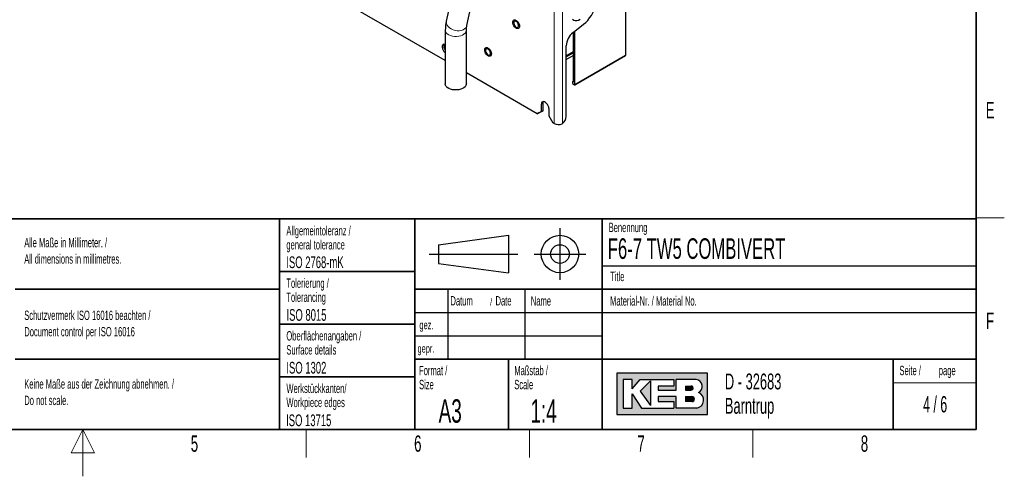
# Paper-space layout 'Blatt4' of a CAD drawing. Header units: millimetres. Extents: x 5 to 418, y 2 to 292.
# Tile 52 of 65: x 203 to 414, y 2 to 100. Entities that reach past the tile are written whole.
import ezdxf

# ---------------------------------------------------------------- set-up
doc = ezdxf.new("R2010")
doc.units = ezdxf.units.MM
doc.layers.add('SLD-0', color=7, linetype='Continuous')
doc.styles.add('SLDTEXTSTYLE0', font='TXT', dxfattribs={"width": 0.7})
doc.styles.add('SLDTEXTSTYLE1', font='TXT', dxfattribs={"width": 0.605})
doc.styles.add('SLDTEXTSTYLE2', font='TXT', dxfattribs={"width": 0.563})

psp = doc.layouts.new('Blatt4')

# ---------------------------------------------------------------- hatches: boundary and pattern name
at = {"linetype": 'Continuous'}
h = psp.add_hatch(color=7, dxfattribs=at)
h.paths.add_polyline_path([(331.1423676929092, 15.18257760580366), (350.5207896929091, 15.18257760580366), (350.5207896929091, 24.04128480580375), (331.1423676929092, 24.04128480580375)], flags=0)
edge = h.paths.add_edge_path(flags=0)
edge.add_arc((347.9991875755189, 18.26988521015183), 1.720915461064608, -81.72003226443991, 70.17096003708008, ccw=False)
edge.add_line((348.2470169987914, 16.56690822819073), (348.2293995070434, 16.56675060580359))
edge.add_line((348.2293995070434, 16.56675060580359), (343.8767592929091, 16.56675060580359))
edge.add_line((343.8767592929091, 16.56675060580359), (343.8767592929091, 19.05826200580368))
edge.add_line((343.8767592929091, 19.05826200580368), (340.0010748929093, 19.05826200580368))
edge.add_line((340.0010748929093, 19.05826200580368), (340.0010748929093, 17.95092360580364))
edge.add_line((340.0010748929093, 17.95092360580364), (343.3230900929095, 17.95092360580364))
edge.add_line((343.3230900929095, 17.95092360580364), (343.3230900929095, 16.56675060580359))
edge.add_line((343.3230900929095, 16.56675060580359), (336.4022250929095, 16.56675060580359))
edge.add_line((336.4022250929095, 16.56675060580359), (334.4643828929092, 19.61193120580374))
edge.add_line((334.4643828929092, 19.61193120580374), (334.4643828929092, 16.56675060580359))
edge.add_line((334.4643828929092, 16.56675060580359), (332.5265406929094, 16.56675060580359))
edge.add_line((332.5265406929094, 16.56675060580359), (332.5265406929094, 22.65711180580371))
edge.add_line((332.5265406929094, 22.65711180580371), (334.4643828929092, 22.65711180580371))
edge.add_line((334.4643828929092, 22.65711180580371), (334.4643828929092, 20.71926960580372))
edge.add_line((334.4643828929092, 20.71926960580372), (336.1253904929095, 22.65711180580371))
edge.add_line((336.1253904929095, 22.65711180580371), (343.3230900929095, 22.65711180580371))
edge.add_line((343.3230900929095, 22.65711180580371), (343.3230900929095, 21.27293880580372))
edge.add_line((343.3230900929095, 21.27293880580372), (340.0010748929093, 21.27293880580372))
edge.add_line((340.0010748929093, 21.27293880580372), (340.0010748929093, 20.44243500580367))
edge.add_line((340.0010748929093, 20.44243500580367), (343.8767592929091, 20.44243500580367))
edge.add_line((343.8767592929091, 20.44243500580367), (343.8767592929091, 22.65711180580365))
edge.add_line((343.8767592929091, 22.65711180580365), (348.1497422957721, 22.65711180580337))
edge.add_line((348.1497422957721, 22.65711180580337), (348.151741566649, 22.65711180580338))
edge.add_line((348.151741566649, 22.65711180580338), (348.1521661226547, 22.65713246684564))
edge.add_arc((347.9523797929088, 21.20834406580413), 1.462498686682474, -64.4589412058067, 82.1484933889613, ccw=False)
psp.add_hatch(color=7, dxfattribs=at).paths.add_polyline_path([(338.3400672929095, 17.12041980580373), (338.3400672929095, 22.38027720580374), (336.1253904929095, 20.16560040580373)], flags=0)
h = psp.add_hatch(color=7, dxfattribs=at)
edge = h.paths.add_edge_path(flags=0)
edge.add_line((345.8146014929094, 20.44243500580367), (346.974194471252, 20.44243500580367))
edge.add_arc((347.0534490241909, 20.85768690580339), 0.4227474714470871, 259.1945394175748, 460.8054605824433)
edge.add_line((346.9741944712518, 21.27293880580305), (345.8146014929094, 21.27293880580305))
edge.add_line((345.8146014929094, 21.27293880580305), (345.8146014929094, 20.44243500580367))
h = psp.add_hatch(color=7, dxfattribs=at)
edge = h.paths.add_edge_path(flags=0)
edge.add_line((345.8146014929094, 17.95092360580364), (347.1991847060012, 17.95092360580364))
edge.add_arc((347.1991847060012, 18.50459280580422), 0.5536692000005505, 270.0000000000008, 450.0000000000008)
edge.add_line((347.1991847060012, 19.05826200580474), (347.1703327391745, 19.05826200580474))
edge.add_line((347.1703327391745, 19.05826200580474), (345.8146014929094, 19.05826200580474))
edge.add_line((345.8146014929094, 19.05826200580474), (345.8146014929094, 17.95092360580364))

# ---------------------------------------------------------------- linework, layer by layer
at = {"color": 7, "linetype": 'Continuous', "lineweight": 18}
for p, q in [((317.7672695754, 77.3833456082), (317.7672695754, 199.8644673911)), ((319.5350365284, 77.3884618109), (319.5350365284, 199.8593511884)), ((333.0438930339, 91.9847712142), (333.0438930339, 111.2413624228)), ((322.1866869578, 85.717075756), (333.0438930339, 91.9847712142)), ((315.0272307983, 81.516826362), (315.3807841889, 81.72092839))]:
    psp.add_line(p, q, dxfattribs=at)
at = {"color": 7, "linetype": 'Continuous', "lineweight": 25}
for p, q in [((333.0789755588, 92.0348984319), (333.0789755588, 111.2914896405)), ((294.4808428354, 90.8263136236), (263.9790571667, 108.4346196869)), ((295.8794920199, 104.6307079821), (294.6893245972, 99.285742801)), ((299.081748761, 98.307678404), (299.9645840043, 102.2724345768)), ((294.4808428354, 97.3099518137), (294.4808428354, 85.8538783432)), ((298.9808428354, 85.8538783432), (298.9808428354, 97.3099518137)), ((321.7913291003, 96.8463202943), (324.0380628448, 98.6008027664)), ((321.8330797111, 96.8789234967), (321.8330797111, 86.227365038)), ((322.1866869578, 85.717075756), (322.1866869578, 97.1550566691)), ((320.3305316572, 78.863251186), (320.3305316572, 93.9926805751)), ((321.8330797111, 92.7177032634), (320.3305316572, 91.8502958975)), ((320.3305316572, 91.6666657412), (321.8330797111, 92.5340731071)), ((320.3305316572, 91.1015028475), (321.8330797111, 91.9093772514)), ((322.1607799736, 85.6598217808), (333.0164702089, 91.9266421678)), ((314.1433473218, 79.4753913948), (298.9808428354, 88.2285189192)), ((321.8330797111, 86.4175196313), (321.6740345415, 86.3191798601)), ((321.6740345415, 86.3191798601), (321.6740345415, 85.9109094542)), ((321.6740345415, 86.3191798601), (321.8330797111, 86.227365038)), ((321.6740345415, 85.9109094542), (322.0982582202, 85.6660103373)), ((315.3807841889, 80.1899143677), (314.4969007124, 79.6794934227)), ((315.0272307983, 79.9858123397), (315.0272307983, 81.516826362)), ((315.0272307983, 79.9858123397), (315.3807841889, 80.1899143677)), ((315.3807841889, 80.1899143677), (315.3807841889, 81.72092839)), ((316.618221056, 80.5983672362), (316.618221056, 79.0673532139)), ((314.1433473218, 79.4753913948), (315.0272307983, 79.9858123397)), ((314.4969007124, 79.6794934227), (314.1433473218, 79.4753913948)), ((316.618221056, 79.0673532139), (317.5021045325, 77.5364221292)), ((317.7672695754, 77.3833456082), (317.5021045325, 77.5364221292)), ((319.4422176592, 77.3348777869), (319.5350365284, 77.3884618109))]:
    psp.add_line(p, q, dxfattribs=at)
at = {"color": 7, "linetype": 'Continuous', "lineweight": 25, "flags": 128}
for points in [[(324.0380628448, 98.6008027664), (324.4942831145, 98.9936669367), (324.9316076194, 99.4443293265), (325.3423145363, 99.944832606), (325.7191520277, 100.4863394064), (326.0554662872, 101.0592883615), (326.3453190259, 101.6535629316), (326.5835923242, 102.2586700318), (326.766078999, 102.8639253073), (326.8895568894, 103.4586417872), (326.9518457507, 104.0323185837), (326.9518457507, 104.5748263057), (326.8895568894, 105.0765859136), (326.766078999, 105.5287378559), (326.5835923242, 105.9232985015), (326.3453190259, 106.2533011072), (326.0554662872, 106.5129188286), (325.7191520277, 106.6975676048), (325.3423145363, 106.8039870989), (324.9316076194, 106.8302982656), (324.4942831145, 106.7760365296), (324.0380628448, 106.6421599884)], [(309.510548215, 97.8603863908), (309.3056681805, 98.0578318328), (309.1300988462, 98.3045747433), (308.999440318, 98.5786909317), (308.9253021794, 98.855823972), (308.9142719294, 99.1113493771), (308.9673296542, 99.3225625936), (309.079760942, 99.4706964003), (309.2415757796, 99.5425884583), (309.4383962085, 99.5318508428), (309.6527338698, 99.4394376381), (309.8655439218, 99.2735601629), (310.0579172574, 99.0489573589), (310.2127606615, 98.7855861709), (310.3163156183, 98.5068482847), (310.3593808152, 98.2375107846), (310.3381297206, 98.0015054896), (310.2544505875, 97.8198025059), (310.1157786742, 97.7085469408), (309.9344355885, 97.6776243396), (309.7265344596, 97.7297823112), (309.510548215, 97.8603863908)], [(309.6355415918, 98.000238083), (309.8169251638, 97.932460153), (309.9764312, 97.9467223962), (310.0948209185, 98.0413045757), (310.157814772, 98.2047986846), (310.157814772, 98.4174849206), (310.0948209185, 98.6537101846), (309.9764312, 98.8849822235), (309.8169251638, 99.0834062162), (309.6355415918, 99.2250493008), (309.4541580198, 99.2928272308), (309.2946519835, 99.2785649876), (309.176262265, 99.1839828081), (309.1132684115, 99.0204886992), (309.1132684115, 98.8078024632), (309.176262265, 98.5715771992), (309.2946519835, 98.3403051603), (309.4541580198, 98.1418811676), (309.6355415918, 98.000238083)], [(321.7048914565, 99.6715474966), (321.9642251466, 99.5087973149), (322.2655574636, 99.4253973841), (322.6002196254, 99.4237469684), (322.9585840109, 99.5038935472), (323.3303411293, 99.6635314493)], [(294.4808428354, 94.2845140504), (294.385405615, 94.3144967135), (294.1794453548, 94.3247792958), (294.0083273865, 94.252341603), (293.8859146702, 94.1030521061), (293.8221243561, 93.8890053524), (293.8221243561, 93.6275421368), (293.8859146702, 93.3398446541), (294.0083273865, 93.0492204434), (294.1794453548, 92.7792141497), (294.385405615, 92.5517000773), (294.4808428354, 92.4714932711)], [(303.489382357, 91.9483838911), (303.2855601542, 92.1487795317), (303.1119105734, 92.3974568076), (302.9838631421, 92.6723196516), (302.9127954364, 92.9489452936), (302.9050221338, 93.2027543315), (302.9612339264, 93.4111947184), (303.0764361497, 93.5557456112), (303.2403925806, 93.6235630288), (303.4385349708, 93.6086210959), (303.6532574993, 93.512247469), (303.8654811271, 93.3430053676), (304.0563488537, 93.1159326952), (304.2089012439, 92.8512058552), (304.3095833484, 92.5723469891), (304.3494491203, 92.3041339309), (304.3249563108, 92.0703985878), (304.2382812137, 91.8919093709), (304.0971252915, 91.7845258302), (303.9140308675, 91.7577894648), (303.7052666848, 91.8140759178), (303.489382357, 91.9483838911)], [(303.6251339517, 92.0797532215), (303.8065175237, 92.0119752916), (303.9660235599, 92.0262375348), (304.0844132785, 92.1208197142), (304.1474071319, 92.2843138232), (304.1474071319, 92.4970000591), (304.0844132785, 92.7332253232), (303.9660235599, 92.9644973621), (303.8065175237, 93.1629213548), (303.6251339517, 93.3045644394), (303.4437503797, 93.3723423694), (303.2842443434, 93.3580801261), (303.1658546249, 93.2634979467), (303.1028607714, 93.1000038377), (303.1028607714, 92.8873176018), (303.1658546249, 92.6510923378), (303.2842443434, 92.4198202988), (303.4437503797, 92.2213963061), (303.6251339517, 92.0797532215)], [(298.9808428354, 85.8538783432), (298.9743468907, 85.7552490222), (298.8940304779, 85.4965567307), (298.7251529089, 85.2524932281), (298.4746280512, 85.0330505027), (298.1527124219, 84.8472125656), (297.7725852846, 84.7025876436), (297.3498090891, 84.6050966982), (296.9016923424, 84.5587310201), (296.4465809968, 84.5653888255), (296.0031073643, 84.6247975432), (295.5894273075, 84.7345249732), (295.2224769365, 84.8900788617), (294.9172792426, 85.0850908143), (294.6863290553, 85.3115770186), (294.5390815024, 85.5602651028), (294.481564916, 85.8209737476), (294.4808428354, 85.8538783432)], [(316.618221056, 80.5983672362), (316.5859979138, 80.8757711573), (316.4919390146, 81.1679055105), (316.3436644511, 81.4511033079), (316.1531865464, 81.7024215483), (315.9359366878, 81.9014999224), (315.7095151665, 82.0322102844), (315.4922653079, 82.083963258), (315.3017874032, 82.0525661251), (315.1535128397, 81.9405624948), (315.0594539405, 81.757026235), (315.0272307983, 81.516826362)], [(315.3807841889, 81.72092839), (315.4130073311, 81.961128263), (315.4655410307, 82.0845966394)]]:
    psp.add_lwpolyline(points, dxfattribs=at)
at = {"color": 7, "linetype": 'Continuous', "lineweight": 18, "flags": 128}
for points in [[(299.081748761, 98.307678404), (299.0138402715, 98.1041192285), (298.8423160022, 97.834618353), (298.5906809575, 97.6045056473), (298.2692371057, 97.4232019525), (297.8911443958, 97.2981298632), (297.4718819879, 97.2344098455), (297.0286145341, 97.2346506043), (296.5794894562, 97.298842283), (296.1428939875, 97.4243568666), (295.7367023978, 97.6060557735), (295.3775442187, 97.836500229), (295.080123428, 98.1062558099), (294.8566164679, 98.4042786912), (294.7161737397, 98.7183677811), (294.6645449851, 99.0356642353), (294.6893245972, 99.285742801)], [(298.9808428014, 97.309726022), (298.9743468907, 97.2113224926), (298.8940304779, 96.9526302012), (298.7251529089, 96.7085666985), (298.4746280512, 96.4891239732), (298.1527124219, 96.303286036), (297.7725852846, 96.1586611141), (297.3498090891, 96.0611701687), (296.9016923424, 96.0148044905), (296.4465809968, 96.021462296), (296.0031073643, 96.0808710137), (295.5894273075, 96.1905984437), (295.2224769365, 96.3461523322), (294.9172792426, 96.5411642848), (294.6863290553, 96.7676504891), (294.5390815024, 97.0163385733), (294.481564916, 97.2770472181), (294.4808429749, 97.3104091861)]]:
    psp.add_lwpolyline(points, dxfattribs=at)
at = {"color": 7, "linetype": 'Continuous', "lineweight": 25}
for centre, radius, start, end in [((324.235607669, 93.794361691), 3.91010857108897, 128.6908360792, 177.0927373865), ((295.4399673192, 93.8855316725), 1.268327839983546, 159.4513358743, 220.8686325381), ((332.9539755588, 92.0348984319), 0.1250000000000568, 299.997168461, 0), ((318.3881956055, 78.9590009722), 1.944694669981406, 306.1377095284, 357.1778203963), ((318.6555139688, 79.1136304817), 1.944958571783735, 242.82623354, 293.8587659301)]:
    psp.add_arc(centre, radius, start, end, dxfattribs=at)
at = {"color": 7, "linetype": 'Continuous', "lineweight": 18}
for centre, radius, start, end in [((332.9819984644, 91.9784374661), 0.0622177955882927, 303.6452781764, 5.8428102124), ((333.01735924, 92.0406816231), 0.0618871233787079, 295.3879401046, 354.6380347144)]:
    psp.add_arc(centre, radius, start, end, dxfattribs=at)
at = {"color": 7, "linetype": 'Continuous', "lineweight": 25}
psp.add_ellipse((322.0982851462, 85.7680779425), major_axis=(-0.06249491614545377, 0.1082561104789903), ratio=0.5775574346, start_param=2.356123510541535, end_param=3.927224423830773, dxfattribs=at)
for points, knots in [([(294.6893245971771, 99.28574280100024), (294.6592000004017, 99.1384539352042), (294.577251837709, 98.73778294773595), (294.4979287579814, 98.08093505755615), (294.4863973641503, 97.5605937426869), (294.4808428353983, 97.30995181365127)], [0, 0, 0, 0, 0.2315321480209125, 0.6298386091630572, 1, 1, 1, 1]), ([(298.9808428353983, 97.30995181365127), (298.9820548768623, 97.39528900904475), (298.9856009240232, 97.64495845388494), (299.0178780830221, 97.9849601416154), (299.062741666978, 98.21164159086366), (299.0817487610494, 98.30767840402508)], [0, 0, 0, 0, 0.2303484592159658, 0.6739262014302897, 0.9999999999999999, 0.9999999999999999, 0.9999999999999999, 0.9999999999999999])]:
    psp.add_open_spline(points, degree=3, knots=knots, dxfattribs=at)
at = {"layer": 'SLD-0', "lineweight": 35}
for p, q in [((408, 12), (408, 282.5)), ((135, 57), (408, 57)), ((259, 57), (259, 12)), ((288, 57), (288, 12)), ((328, 57.0000000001), (328, 12)), ((408, 57), (408, 12)), ((259, 45.75), (288, 45.75)), ((202.5, 42), (259, 42)), ((408, 42), (288, 42)), ((259, 34.5), (288, 34.5)), ((202.5, 27), (259, 27)), ((288, 27), (408, 27)), ((308, 27), (308, 12)), ((390.2572074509, 27), (390.2572074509, 12)), ((259, 23.25), (288, 23.25)), ((26, 12), (408, 12)), ((135, 12), (408, 12))]:
    psp.add_line(p, q, dxfattribs=at)
at = {"layer": 'SLD-0', "lineweight": 18}
for p, q in [((408, 57.25), (414, 57.25)), ((390.2572074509, 22), (408, 22)), ((217, 12), (214.5, 7)), ((217, 2), (217, 12)), ((219.5, 7), (217, 12)), ((264.75, 6), (264.75, 12)), ((312.5, 6), (312.5, 12)), ((360.25, 6), (360.25, 12)), ((214.5, 7), (219.5, 7))]:
    psp.add_line(p, q, dxfattribs=at)
at = {"layer": 'SLD-0'}
for p, q in [((319, 55), (319, 44)), ((293, 51.5), (308, 53.5)), ((308, 53.5), (308, 45.5)), ((293, 51.5), (293, 47.5)), ((291, 49.5), (310, 49.5)), ((313.5, 49.5), (324.5, 49.5)), ((293, 47.5), (308, 45.5)), ((328, 47.0000000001), (408, 47.0000000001)), ((295, 42), (295, 27)), ((311.5, 42), (311.5, 27)), ((288, 37), (408, 37)), ((288, 32), (328, 32)), ((348.1497422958, 22.6571118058), (348.1517415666, 22.6571118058)), ((348.1517415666, 22.6571118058), (348.1521661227, 22.6571324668)), ((348.229399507, 16.5667506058), (348.2470169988, 16.5669082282))]:
    psp.add_line(p, q, dxfattribs=at)
at = {"layer": 'SLD-0', "linetype": 'Continuous'}
for p, q in [((350.5207896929, 24.0412848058), (331.1423676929, 24.0412848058)), ((331.1423676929, 24.0412848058), (331.1423676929, 15.1825776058)), ((350.5207896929, 15.1825776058), (350.5207896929, 24.0412848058)), ((334.4643828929, 22.6571118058), (332.5265406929, 22.6571118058)), ((332.5265406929, 22.6571118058), (332.5265406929, 16.5667506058)), ((334.4643828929, 20.7192696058), (336.1253904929, 22.6571118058)), ((334.4643828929, 20.7192696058), (334.4643828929, 22.6571118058)), ((336.1253904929, 22.6571118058), (343.3230900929, 22.6571118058)), ((338.3400672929, 22.3802772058), (336.1253904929, 20.1656004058)), ((338.3400672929, 22.3802772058), (338.3400672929, 17.1204198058)), ((340.0010748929, 21.2729388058), (340.0010748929, 20.4424350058)), ((343.3230900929, 21.2729388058), (340.0010748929, 21.2729388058)), ((343.3230900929, 22.6571118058), (343.3230900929, 21.2729388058)), ((348.1497422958, 22.6571118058), (343.8767592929, 22.6571118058)), ((343.8767592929, 20.4424350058), (343.8767592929, 22.6571118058)), ((345.8146014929, 21.2729388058), (346.9741944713, 21.2729388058)), ((345.8146014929, 21.2729388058), (345.8146014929, 20.4424350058)), ((348.1497422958, 22.6571118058), (348.1517415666, 22.6571118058)), ((348.1517415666, 22.6571118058), (348.1521661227, 22.6571324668)), ((334.4643828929, 16.5667506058), (334.4643828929, 19.6119312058)), ((334.4643828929, 19.6119312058), (336.4022250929, 16.5667506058)), ((336.1253904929, 20.1656004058), (338.3400672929, 17.1204198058)), ((340.0010748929, 20.4424350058), (343.8767592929, 20.4424350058)), ((340.0010748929, 19.0582620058), (340.0010748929, 17.9509236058)), ((343.8767592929, 19.0582620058), (340.0010748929, 19.0582620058)), ((343.8767592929, 16.5667506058), (343.8767592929, 19.0582620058)), ((345.8146014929, 20.4424350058), (346.9741944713, 20.4424350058)), ((345.8146014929, 19.0582620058), (347.199184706, 19.0582620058)), ((345.8146014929, 19.0582620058), (345.8146014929, 17.9509236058)), ((347.1703327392, 19.0582620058), (347.199184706, 19.0582620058)), ((340.0010748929, 17.9509236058), (343.3230900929, 17.9509236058)), ((343.3230900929, 17.9509236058), (343.3230900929, 16.5667506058)), ((347.199184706, 17.9509236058), (345.8146014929, 17.9509236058)), ((331.1423676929, 15.1825776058), (350.5207896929, 15.1825776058)), ((332.5265406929, 16.5667506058), (334.4643828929, 16.5667506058)), ((336.4022250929, 16.5667506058), (343.3230900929, 16.5667506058)), ((348.229399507, 16.5667506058), (343.8767592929, 16.5667506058)), ((348.229399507, 16.5667506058), (348.2470169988, 16.5669082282))]:
    psp.add_line(p, q, dxfattribs=at)
at = {"layer": 'SLD-0'}
for radius in [3.999999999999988, 1.999999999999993]:
    psp.add_circle((319, 49.5), radius, dxfattribs=at)
at = {"layer": 'SLD-0', "linetype": 'Continuous'}
for centre, radius, start, end in [((347.0534490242, 20.8576869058), 0.4227474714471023, 259.1945394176, 100.8054605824), ((347.9523797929, 21.2083440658), 1.46249868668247, 295.5410587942, 82.1484933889), ((347.199184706, 18.5045928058), 0.5536692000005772, 270, 90), ((347.9991875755, 18.2698852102), 1.720915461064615, 278.2799677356, 70.1709600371)]:
    psp.add_arc(centre, radius, start, end, dxfattribs=at)

# ---------------------------------------------------------------- texts
at = {"layer": 'SLD-0'}
for s, insert, char_height, attachment_point, style in [('E', (410.9815679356, 82.0010772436), 3.5, 2, 'SLDTEXTSTYLE1'), ('Allgemeintoleranz /', (260.5043854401, 55.4784419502), 2, 1, 'SLDTEXTSTYLE1'), ('Benennung', (329.4092408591, 56.1865848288), 2, 1, 'SLDTEXTSTYLE1'), ('Alle Maße in Millimeter. /', (204.4639500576, 52.9388226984), 2, 1, 'SLDTEXTSTYLE1'), ('general tolerance', (260.5043854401, 52.4784419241), 2, 1, 'SLDTEXTSTYLE1'), ('F6-7 TW5 COMBIVERT', (329.222041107, 52.8643539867), 4.4, 1, 'SLDTEXTSTYLE1'), ('All dimensions in millimetres.', (204.4639500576, 49.4388225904), 2, 1, 'SLDTEXTSTYLE1'), ('ISO 2768-mK', (260.4940938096, 48.9932287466), 2.5, 1, 'SLDTEXTSTYLE1'), ('Tolerierung /', (260.5022836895, 44.2785453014), 2, 1, 'SLDTEXTSTYLE1'), ('Title', (329.7169273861, 45.7051426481), 2, 1, 'SLDTEXTSTYLE1'), ('Tolerancing', (260.5022836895, 41.2785452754), 2, 1, 'SLDTEXTSTYLE1'), ('Datum', (295.5861619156, 40.5042457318), 2, 1, 'SLDTEXTSTYLE1'), ('/', (304.0691478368, 40.0041563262), 1.5, 1, 'SLDTEXTSTYLE1'), ('Date', (305.2253980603, 40.5042457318), 2, 1, 'SLDTEXTSTYLE1'), ('Name', (312.770034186, 40.4793879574), 2, 1, 'SLDTEXTSTYLE1'), ('Material-Nr. / Material No.', (329.7169273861, 40.4793879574), 2, 1, 'SLDTEXTSTYLE1'), ('Schutzvermerk ISO 16016 beachten /', (204.4639500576, 37.4058096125), 2, 1, 'SLDTEXTSTYLE1'), ('ISO 8015', (260.5277662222, 37.732972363), 2.5, 1, 'SLDTEXTSTYLE1'), ('F', (410.9536166, 37.0010772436), 3.5, 2, 'SLDTEXTSTYLE1'), ('Document control per ISO 16016', (204.4639500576, 33.9058095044), 2, 1, 'SLDTEXTSTYLE1'), ('gez.', (288.9470592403, 35.2328921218), 1.8, 1, 'SLDTEXTSTYLE1'), ('Oberflächenangaben /', (260.5027641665, 33.0232290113), 2, 1, 'SLDTEXTSTYLE1'), ('Surface details', (260.5027641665, 30.0232289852), 2, 1, 'SLDTEXTSTYLE1'), ('gepr.', (288.5445949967, 30.2118970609), 1.8, 1, 'SLDTEXTSTYLE1'), ('ISO 1302', (260.5038336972, 26.4529504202), 2.5, 1, 'SLDTEXTSTYLE1'), ('Format /', (288.8790098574, 25.606905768), 2, 1, 'SLDTEXTSTYLE1'), ('Maßstab /', (309.2314641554, 25.6069055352), 2, 1, 'SLDTEXTSTYLE1'), ('Seite /', (391.5827404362, 25.611128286), 2, 1, 'SLDTEXTSTYLE1'), ('D - 32683', (354.2591907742, 23.9656567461), 3.4, 1, 'SLDTEXTSTYLE1'), ('page', (399.9962824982, 25.6114133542), 2, 1, 'SLDTEXTSTYLE1'), ('Keine Maße aus der Zeichnung abnehmen. /', (204.4639500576, 22.7290049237), 2, 1, 'SLDTEXTSTYLE1'), ('Werkstückkanten/', (260.5090753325, 21.7906368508), 2, 1, 'SLDTEXTSTYLE1'), ('Size', (288.8790098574, 22.6069057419), 2, 1, 'SLDTEXTSTYLE1'), ('Scale', (309.2314641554, 22.6069055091), 2, 1, 'SLDTEXTSTYLE1'), ('Do not scale.', (204.4639500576, 19.2290048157), 2, 1, 'SLDTEXTSTYLE1'), ('Workpiece edges', (260.5090753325, 18.7906368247), 2, 1, 'SLDTEXTSTYLE1'), ('4 / 6', (399.2210170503, 19.1523676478), 3.5, 2, 'SLDTEXTSTYLE2'), ('A3', (293.0566699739, 18.4626222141), 5, 1, 'SLDTEXTSTYLE1'), ('1:4', (312.6833009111, 18.426931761), 5, 1, 'SLDTEXTSTYLE1'), ('Barntrup', (354.2591907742, 18.765656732), 3.4, 1, 'SLDTEXTSTYLE1'), ('ISO 13715', (260.4472726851, 15.2160422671), 2.5, 1, 'SLDTEXTSTYLE1'), ('5', (240.8527123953, 10.7429955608), 3.5, 2, 'SLDTEXTSTYLE1'), ('6', (288.6027123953, 10.7429955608), 3.5, 2, 'SLDTEXTSTYLE1'), ('7', (336.3527123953, 10.7429955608), 3.5, 2, 'SLDTEXTSTYLE1'), ('8', (384.1027123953, 10.7429955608), 3.5, 2, 'SLDTEXTSTYLE1')]:
    psp.add_mtext(s, dxfattribs=dict(at, insert=insert, char_height=char_height, attachment_point=attachment_point, style=style))
at = {"layer": 'SLD-0', "color": 7, "attachment_point": 1}
for s, insert, char_height, style in [('Basisgerät mit Zubehör', (135.3910343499, 71.9778455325), 5.0270833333, 'SLDTEXTSTYLE0'), ('basic device with accessories', (136.7800968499, 64.3187210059), 3.7041666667, 'SLDTEXTSTYLE1')]:
    psp.add_mtext(s, dxfattribs=dict(at, insert=insert, char_height=char_height, style=style))

doc.saveas('drawing.dxf')
